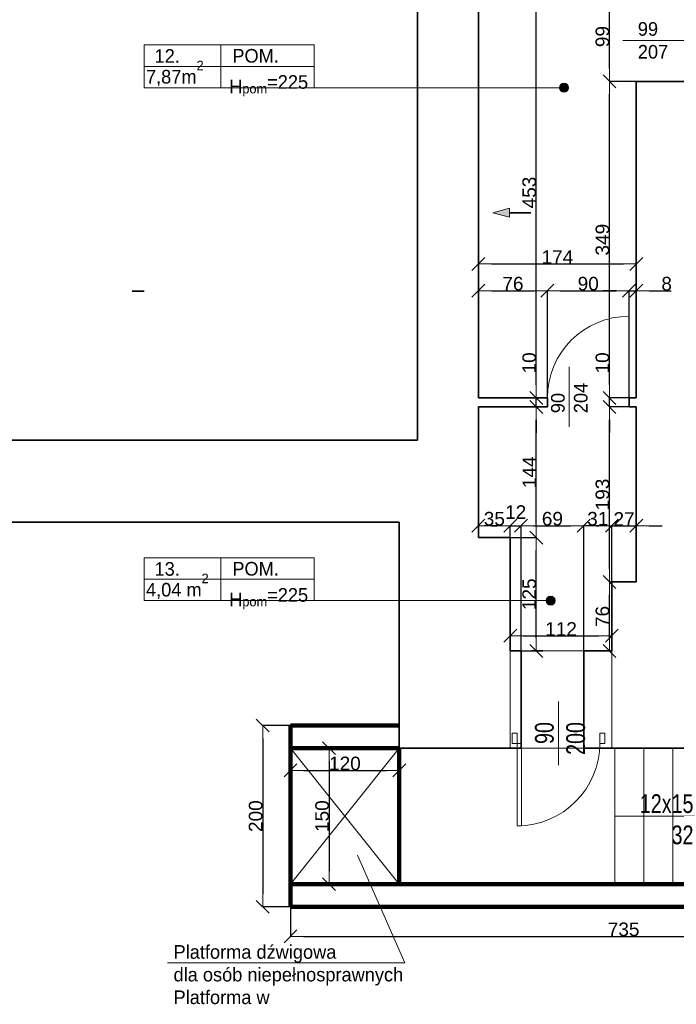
# Model space of a CAD drawing. Header units: metres. Extents: x 7506757 to 756746378, y 5735207 to 582114514.
# Tile 99 of 256: x 7701391 to 7708628, y 5788852 to 5799710. Entities that reach past the tile are written whole.
import ezdxf

# ---------------------------------------------------------------- set-up
doc = ezdxf.new("R2010")
doc.units = ezdxf.units.M
doc.header["$MEASUREMENT"] = 0
doc.header["$PDMODE"] = 2
doc.layers.get('0').update_dxf_attribs({"color": 250, "linetype": 'CONTINUOUS', "lineweight": 100, "plot": 0})
doc.layers.get('Defpoints').update_dxf_attribs({"linetype": 'CONTINUOUS'})
for name, color, linetype, lineweight in [('2D - Ogolne46', 7, 'CONTINUOUS', 18), ('7 - linia widok1', 7, 'CONTINUOUS', 13), ('M_OCIANA1', 7, 'CONTINUOUS', 13), ('M_OCIANA141', 7, 'CONTINUOUS', 0), ('M_OCIANA6', 5, 'CONTINUOUS', 35), ('M_OPISY1', 7, 'CONTINUOUS', 13), ('M_OPISY141', 7, 'CONTINUOUS', 0), ('m_umeblowanie1', 7, 'CONTINUOUS', 13), ('NAPISY', 7, 'CONTINUOUS', 20), ('opis1', 7, 'CONTINUOUS', 13), ('OTWORY', 90, 'CONTINUOUS', 15), ('WYMIARY', 8, 'CONTINUOUS', 13)]:
    doc.layers.add(name, color=color, linetype=linetype, lineweight=lineweight)
for name, color, linetype in [('M_OCIANA', 7, 'CONTINUOUS'), ('M_OPISY', 7, 'CONTINUOUS'), ('PWYMIAR', 7, 'CONTINUOUS')]:
    doc.layers.add(name, color=color, linetype=linetype)
doc.styles.add('arial', font='arial.ttf', dxfattribs={"width": 0.75, "height": 25})
doc.styles.add('GENERATED_STYLE_1', font='arial.ttf')
doc.styles.add('GENERATED_STYLE_2', font='txt')
doc.dimstyles.new('GENERATED_STYLE__1', dxfattribs={"dimtxt": 150, "dimasz": 142.5, "dimexe": 0.18, "dimexo": 0, "dimgap": 0.09, "dimtad": 1, "dimdec": 0, "dimlfac": 0.1, "dimzin": 0, "dimdsep": 46, "dimtxsty": 'GENERATED_STYLE_1', "dimblk": 'ARROWHEAD_6', "dimblk1": 'ARROWHEAD_6', "dimblk2": 'ARROWHEAD_6', "dimcen": 0.09, "dimclrd": 251, "dimclre": 251, "dimclrt": 7, "dimazin": 0, "dimtfac": 1, "dimtdec": 4, "dimtmove": 0, "dimatfit": 3, "dimfxl": 0, "dimtolj": 1, "dimtzin": 0, "dimarcsym": 0})
doc.dimstyles.new('GENERATED_STYLE__2', dxfattribs={"dimtxt": 150, "dimasz": 142.5, "dimexe": 0.18, "dimexo": 0, "dimgap": 0.09, "dimtad": 1, "dimtih": 1, "dimtoh": 1, "dimdec": 0, "dimlfac": 0.1, "dimzin": 0, "dimdsep": 46, "dimtxsty": 'GENERATED_STYLE_1', "dimblk": 'ARROWHEAD_6', "dimblk1": 'ARROWHEAD_6', "dimblk2": 'ARROWHEAD_6', "dimcen": 0.09, "dimclrd": 251, "dimclre": 251, "dimclrt": 7, "dimazin": 0, "dimtfac": 1, "dimtdec": 4, "dimtmove": 0, "dimatfit": 3, "dimfxl": 0, "dimtolj": 1, "dimtzin": 0, "dimarcsym": 0})
doc.dimstyles.new('GENERATED_STYLE__3', dxfattribs={"dimtxt": 150, "dimasz": 142.5, "dimexe": 0.18, "dimexo": 0, "dimgap": 0.09, "dimtad": 1, "dimdec": 0, "dimlfac": 0.1, "dimzin": 0, "dimdsep": 46, "dimtxsty": 'GENERATED_STYLE_1', "dimblk": 'ARROWHEAD_6', "dimblk1": 'ARROWHEAD_6', "dimblk2": 'ARROWHEAD_6', "dimcen": 0.09, "dimclrd": 251, "dimclre": 251, "dimclrt": 7, "dimazin": 0, "dimtfac": 1, "dimtdec": 4, "dimtmove": 2, "dimatfit": 3, "dimfxl": 0, "dimtolj": 1, "dimtzin": 0, "dimarcsym": 0})
doc.dimstyles.new('GENERATED_STYLE__4', dxfattribs={"dimtxt": 150, "dimasz": 142.5, "dimexe": 0.18, "dimexo": 0, "dimgap": 0.09, "dimtad": 1, "dimtih": 1, "dimtoh": 1, "dimdec": 0, "dimlfac": 0.1, "dimzin": 0, "dimdsep": 46, "dimtxsty": 'GENERATED_STYLE_1', "dimblk": 'ARROWHEAD_6', "dimblk1": 'ARROWHEAD_6', "dimblk2": 'ARROWHEAD_6', "dimcen": 0.09, "dimclrd": 251, "dimclre": 251, "dimclrt": 7, "dimazin": 0, "dimtfac": 1, "dimtdec": 4, "dimtmove": 2, "dimatfit": 3, "dimfxl": 0, "dimtolj": 1, "dimtzin": 0, "dimarcsym": 0})

# ---------------------------------------------------------------- blocks, each defined once
blk = doc.blocks.new('Linia_15', base_point=(607403, 242324))
at = {"layer": 'M_OPISY1', "linetype": 'Continuous'}
blk.add_hatch(color=256, dxfattribs=at).paths.add_polyline_path([(610112, 242324), (610108, 242343), (610098, 242360), (610081, 242370), (610062, 242374), (610043, 242370), (610027, 242360), (610016, 242343), (610012, 242324), (610016, 242305), (610027, 242289), (610043, 242278), (610062, 242274), (610081, 242278), (610098, 242289), (610108, 242305)], flags=0)
blk.add_circle((610062, 242324), 50, dxfattribs=at)
at = {"layer": 'M_OPISY141', "linetype": 'Continuous'}
blk.add_line((607403, 242324), (610012, 242324), dxfattribs=at)
blk = doc.blocks.new('Linia_16', base_point=(607455, 247981))
at = {"layer": 'M_OPISY1', "linetype": 'Continuous'}
blk.add_hatch(color=256, dxfattribs=at).paths.add_polyline_path([(610259, 247981), (610255, 248000), (610244, 248016), (610228, 248027), (610209, 248031), (610190, 248027), (610173, 248016), (610163, 248000), (610159, 247981), (610163, 247962), (610173, 247946), (610190, 247935), (610209, 247931), (610228, 247935), (610244, 247946), (610255, 247962)], flags=0)
blk.add_circle((610209, 247981), 50, dxfattribs=at)
at = {"layer": 'M_OPISY141', "linetype": 'Continuous'}
blk.add_line((607455, 247981), (610159, 247981), dxfattribs=at)
blk = doc.blocks.new('Linia_26', base_point=(609843, 246603))
at = {"layer": 'M_OCIANA1', "linetype": 'Continuous'}
blk.add_hatch(color=256, dxfattribs=at).paths.add_polyline_path([(609424, 246603), (609611, 246653), (609611, 246553)], flags=0)
for p, q in [((609424, 246603), (609611, 246653)), ((609424, 246603), (609611, 246553)), ((609611, 246653), (609611, 246553))]:
    blk.add_line(p, q, dxfattribs=at)
at = {"layer": 'M_OCIANA6', "linetype": 'Continuous'}
blk.add_line((609843, 246603), (609611, 246603), dxfattribs=at)
blk = doc.blocks.new('ARROWHEAD_6')
at = {"color": 0, "linetype": 'Continuous', "lineweight": 0}
for p, q in [((0, 0), (-1, 0)), ((-0.5, -0.5), (0.5, 0.5))]:
    blk.add_line(p, q, dxfattribs=at)
blk = doc.blocks.new('*D5667')
at = {"layer": 'Defpoints', "color": 0, "linetype": 'Continuous', "transparency": 16777216}
for p in [(7706447, 5793999), (7707084, 5793999), (7706797, 5792749)]:
    blk.add_point(p, dxfattribs=at)
at = {"layer": 'PWYMIAR', "color": 251, "linetype": 'Continuous', "lineweight": -2, "transparency": 16777216}
for p, q in [((7706447, 5793999), (7707084, 5793999)), ((7707084, 5792892), (7707084, 5793857)), ((7706797, 5792749), (7707084, 5792749))]:
    blk.add_line(p, q, dxfattribs=at)
at = {"layer": 'PWYMIAR', "color": 251, "linetype": 'Continuous', "lineweight": -2, "transparency": 16777216, "xscale": 142.5, "yscale": 142.5, "zscale": 142.5}
for p, rotation in [((7707084, 5793999), 90), ((7707084, 5792749), 270)]:
    blk.add_blockref('ARROWHEAD_6', p, dxfattribs=dict(at, rotation=rotation))
at = {"layer": 'PWYMIAR', "color": 7, "linetype": 'Continuous', "lineweight": 13, "transparency": 16777216, "insert": (7707007, 5793374), "char_height": 150, "attachment_point": 5, "rotation": 90, "style": 'GENERATED_STYLE_1'}
blk.add_mtext('\\A1;125', dxfattribs=at)
blk = doc.blocks.new('*D5668')
at = {"layer": 'Defpoints', "color": 0, "linetype": 'Continuous', "transparency": 16777216}
for p in [(7707084, 5795439), (7707207, 5795439), (7706447, 5793999)]:
    blk.add_point(p, dxfattribs=at)
at = {"layer": 'PWYMIAR', "color": 251, "linetype": 'Continuous', "lineweight": -2, "transparency": 16777216}
for p, q in [((7707207, 5795439), (7707084, 5795439)), ((7707084, 5794142), (7707084, 5795297)), ((7706447, 5793999), (7707084, 5793999))]:
    blk.add_line(p, q, dxfattribs=at)
at = {"layer": 'PWYMIAR', "color": 251, "linetype": 'Continuous', "lineweight": -2, "transparency": 16777216, "xscale": 142.5, "yscale": 142.5, "zscale": 142.5}
for p, rotation in [((7707084, 5795439), 90), ((7707084, 5793999), 270)]:
    blk.add_blockref('ARROWHEAD_6', p, dxfattribs=dict(at, rotation=rotation))
at = {"layer": 'PWYMIAR', "color": 7, "linetype": 'Continuous', "lineweight": 13, "transparency": 16777216, "insert": (7707008, 5794719), "char_height": 150, "attachment_point": 5, "rotation": 90, "style": 'GENERATED_STYLE_1'}
blk.add_mtext('\\A1;144', dxfattribs=at)
blk = doc.blocks.new('*D5669')
at = {"layer": 'Defpoints', "color": 0, "linetype": 'Continuous', "transparency": 16777216}
for p in [(7706447, 5795539), (7707084, 5795539), (7707207, 5795439)]:
    blk.add_point(p, dxfattribs=at)
at = {"layer": 'PWYMIAR', "color": 251, "linetype": 'Continuous', "lineweight": -2, "transparency": 16777216}
for p, q in [((7707084, 5795682), (7707084, 5796025)), ((7706447, 5795539), (7707084, 5795539)), ((7707084, 5795439), (7707084, 5795539)), ((7707207, 5795439), (7707084, 5795439)), ((7707084, 5795297), (7707084, 5795154))]:
    blk.add_line(p, q, dxfattribs=at)
at = {"layer": 'PWYMIAR', "color": 251, "linetype": 'Continuous', "lineweight": -2, "transparency": 16777216, "xscale": 142.5, "yscale": 142.5, "zscale": 142.5}
for p, rotation in [((7707084, 5795539), 270), ((7707084, 5795439), 90)]:
    blk.add_blockref('ARROWHEAD_6', p, dxfattribs=dict(at, rotation=rotation))
at = {"layer": 'PWYMIAR', "color": 7, "linetype": 'Continuous', "lineweight": 13, "transparency": 16777216, "insert": (7707007, 5795925), "char_height": 150, "attachment_point": 5, "rotation": 90, "style": 'GENERATED_STYLE_1'}
blk.add_mtext('\\A1;10', dxfattribs=at)
blk = doc.blocks.new('*D5670')
at = {"layer": 'Defpoints', "color": 0, "linetype": 'Continuous', "transparency": 16777216}
for p in [(7706447, 5800069), (7707084, 5800069), (7706447, 5795539)]:
    blk.add_point(p, dxfattribs=at)
at = {"layer": 'PWYMIAR', "color": 251, "linetype": 'Continuous', "lineweight": -2, "transparency": 16777216}
for p, q in [((7706447, 5800069), (7707084, 5800069)), ((7707084, 5795682), (7707084, 5799927)), ((7706447, 5795539), (7707084, 5795539))]:
    blk.add_line(p, q, dxfattribs=at)
at = {"layer": 'PWYMIAR', "color": 251, "linetype": 'Continuous', "lineweight": -2, "transparency": 16777216, "xscale": 142.5, "yscale": 142.5, "zscale": 142.5}
for p, rotation in [((7707084, 5800069), 90), ((7707084, 5795539), 270)]:
    blk.add_blockref('ARROWHEAD_6', p, dxfattribs=dict(at, rotation=rotation))
at = {"layer": 'PWYMIAR', "color": 7, "linetype": 'Continuous', "lineweight": 13, "transparency": 16777216, "insert": (7707007, 5797804), "char_height": 150, "attachment_point": 5, "rotation": 90, "style": 'GENERATED_STYLE_1'}
blk.add_mtext('\\A1;453', dxfattribs=at)
blk = doc.blocks.new('*D5671')
at = {"layer": 'Defpoints', "color": 0, "linetype": 'Continuous', "transparency": 16777216}
for p in [(7707207, 5796721), (7706447, 5795539), (7707207, 5795539)]:
    blk.add_point(p, dxfattribs=at)
at = {"layer": 'PWYMIAR', "color": 251, "linetype": 'Continuous', "lineweight": -2, "transparency": 16777216}
for p, q in [((7706447, 5795539), (7706447, 5796721)), ((7706589, 5796721), (7707064, 5796721)), ((7707207, 5795539), (7707207, 5796721))]:
    blk.add_line(p, q, dxfattribs=at)
at = {"layer": 'PWYMIAR', "color": 251, "linetype": 'Continuous', "lineweight": -2, "transparency": 16777216, "xscale": 142.5, "yscale": 142.5, "zscale": 142.5, "rotation": 180}
blk.add_blockref('ARROWHEAD_6', (7706447, 5796721), dxfattribs=at)
at = {"layer": 'PWYMIAR', "color": 251, "linetype": 'Continuous', "lineweight": -2, "transparency": 16777216, "xscale": 142.5, "yscale": 142.5, "zscale": 142.5}
blk.add_blockref('ARROWHEAD_6', (7707207, 5796721), dxfattribs=at)
at = {"layer": 'PWYMIAR', "color": 7, "linetype": 'Continuous', "lineweight": 13, "transparency": 16777216, "insert": (7706827, 5796798), "char_height": 150, "attachment_point": 5, "style": 'GENERATED_STYLE_1'}
blk.add_mtext('\\A1;76', dxfattribs=at)
blk = doc.blocks.new('*D5672')
at = {"layer": 'Defpoints', "color": 0, "linetype": 'Continuous', "transparency": 16777216}
for p in [(7708107, 5796721), (7707207, 5795539), (7708107, 5795539)]:
    blk.add_point(p, dxfattribs=at)
at = {"layer": 'PWYMIAR', "color": 251, "linetype": 'Continuous', "lineweight": -2, "transparency": 16777216}
for p, q in [((7707207, 5795539), (7707207, 5796721)), ((7707349, 5796721), (7707964, 5796721)), ((7708107, 5795539), (7708107, 5796721))]:
    blk.add_line(p, q, dxfattribs=at)
at = {"layer": 'PWYMIAR', "color": 251, "linetype": 'Continuous', "lineweight": -2, "transparency": 16777216, "xscale": 142.5, "yscale": 142.5, "zscale": 142.5, "rotation": 180}
blk.add_blockref('ARROWHEAD_6', (7707207, 5796721), dxfattribs=at)
at = {"layer": 'PWYMIAR', "color": 251, "linetype": 'Continuous', "lineweight": -2, "transparency": 16777216, "xscale": 142.5, "yscale": 142.5, "zscale": 142.5}
blk.add_blockref('ARROWHEAD_6', (7708107, 5796721), dxfattribs=at)
at = {"layer": 'PWYMIAR', "color": 7, "linetype": 'Continuous', "lineweight": 13, "transparency": 16777216, "insert": (7707657, 5796798), "char_height": 150, "attachment_point": 5, "style": 'GENERATED_STYLE_1'}
blk.add_mtext('\\A1;90', dxfattribs=at)
blk = doc.blocks.new('*D5673')
at = {"layer": 'Defpoints', "color": 0, "linetype": 'Continuous', "transparency": 16777216}
for p in [(7708187, 5796721), (7708107, 5795539), (7708187, 5795539)]:
    blk.add_point(p, dxfattribs=at)
at = {"layer": 'PWYMIAR', "color": 251, "linetype": 'Continuous', "lineweight": -2, "transparency": 16777216}
for p, q in [((7707964, 5796721), (7707822, 5796721)), ((7708107, 5795539), (7708107, 5796721)), ((7708107, 5796721), (7708187, 5796721)), ((7708187, 5795539), (7708187, 5796721)), ((7708329, 5796721), (7708571, 5796721))]:
    blk.add_line(p, q, dxfattribs=at)
at = {"layer": 'PWYMIAR', "color": 251, "linetype": 'Continuous', "lineweight": -2, "transparency": 16777216, "xscale": 142.5, "yscale": 142.5, "zscale": 142.5}
blk.add_blockref('ARROWHEAD_6', (7708107, 5796721), dxfattribs=at)
at = {"layer": 'PWYMIAR', "color": 251, "linetype": 'Continuous', "lineweight": -2, "transparency": 16777216, "xscale": 142.5, "yscale": 142.5, "zscale": 142.5, "rotation": 180}
blk.add_blockref('ARROWHEAD_6', (7708187, 5796721), dxfattribs=at)
at = {"layer": 'PWYMIAR', "color": 7, "linetype": 'Continuous', "lineweight": 13, "transparency": 16777216, "insert": (7708521, 5796798), "char_height": 150, "attachment_point": 5, "style": 'GENERATED_STYLE_1'}
blk.add_mtext('\\A1;8', dxfattribs=at)
blk = doc.blocks.new('*D5712')
at = {"layer": 'Defpoints', "color": 0, "linetype": 'Continuous', "transparency": 16777216}
for p in [(7708187, 5797017), (7706447, 5795539), (7708187, 5795539)]:
    blk.add_point(p, dxfattribs=at)
at = {"layer": 'PWYMIAR', "color": 251, "linetype": 'Continuous', "lineweight": -2, "transparency": 16777216}
for p, q in [((7706447, 5795539), (7706447, 5797017)), ((7706589, 5797017), (7708044, 5797017)), ((7708187, 5795539), (7708187, 5797017))]:
    blk.add_line(p, q, dxfattribs=at)
at = {"layer": 'PWYMIAR', "color": 251, "linetype": 'Continuous', "lineweight": -2, "transparency": 16777216, "xscale": 142.5, "yscale": 142.5, "zscale": 142.5, "rotation": 180}
blk.add_blockref('ARROWHEAD_6', (7706447, 5797017), dxfattribs=at)
at = {"layer": 'PWYMIAR', "color": 251, "linetype": 'Continuous', "lineweight": -2, "transparency": 16777216, "xscale": 142.5, "yscale": 142.5, "zscale": 142.5}
blk.add_blockref('ARROWHEAD_6', (7708187, 5797017), dxfattribs=at)
at = {"layer": 'PWYMIAR', "color": 7, "linetype": 'Continuous', "lineweight": 13, "transparency": 16777216, "insert": (7707317, 5797093), "char_height": 150, "attachment_point": 5, "style": 'GENERATED_STYLE_1'}
blk.add_mtext('\\A1;174', dxfattribs=at)
blk = doc.blocks.new('*D5713')
at = {"layer": 'Defpoints', "color": 0, "linetype": 'Continuous', "transparency": 16777216}
for p in [(7707891, 5793509), (7708187, 5793509), (7707917, 5792749)]:
    blk.add_point(p, dxfattribs=at)
at = {"layer": 'PWYMIAR', "color": 251, "linetype": 'Continuous', "lineweight": -2, "transparency": 16777216}
for p, q in [((7708187, 5793509), (7707891, 5793509)), ((7707891, 5792892), (7707891, 5793367)), ((7707917, 5792749), (7707891, 5792749))]:
    blk.add_line(p, q, dxfattribs=at)
at = {"layer": 'PWYMIAR', "color": 251, "linetype": 'Continuous', "lineweight": -2, "transparency": 16777216, "xscale": 142.5, "yscale": 142.5, "zscale": 142.5}
for p, rotation in [((7707891, 5793509), 90), ((7707891, 5792749), 270)]:
    blk.add_blockref('ARROWHEAD_6', p, dxfattribs=dict(at, rotation=rotation))
at = {"layer": 'PWYMIAR', "color": 7, "linetype": 'Continuous', "lineweight": 13, "transparency": 16777216, "insert": (7707814, 5793129), "char_height": 150, "attachment_point": 5, "rotation": 90, "style": 'GENERATED_STYLE_1'}
blk.add_mtext('\\A1;76', dxfattribs=at)
blk = doc.blocks.new('*D5714')
at = {"layer": 'Defpoints', "color": 0, "linetype": 'Continuous', "transparency": 16777216}
for p in [(7707891, 5795439), (7708107, 5795439), (7708187, 5793509)]:
    blk.add_point(p, dxfattribs=at)
at = {"layer": 'PWYMIAR', "color": 251, "linetype": 'Continuous', "lineweight": -2, "transparency": 16777216}
for p, q in [((7708107, 5795439), (7707891, 5795439)), ((7707891, 5793652), (7707891, 5795297)), ((7708187, 5793509), (7707891, 5793509))]:
    blk.add_line(p, q, dxfattribs=at)
at = {"layer": 'PWYMIAR', "color": 251, "linetype": 'Continuous', "lineweight": -2, "transparency": 16777216, "xscale": 142.5, "yscale": 142.5, "zscale": 142.5}
for p, rotation in [((7707891, 5795439), 90), ((7707891, 5793509), 270)]:
    blk.add_blockref('ARROWHEAD_6', p, dxfattribs=dict(at, rotation=rotation))
at = {"layer": 'PWYMIAR', "color": 7, "linetype": 'Continuous', "lineweight": 13, "transparency": 16777216, "insert": (7707814, 5794474), "char_height": 150, "attachment_point": 5, "rotation": 90, "style": 'GENERATED_STYLE_1'}
blk.add_mtext('\\A1;193', dxfattribs=at)
blk = doc.blocks.new('*D5715')
at = {"layer": 'Defpoints', "color": 0, "linetype": 'Continuous', "transparency": 16777216}
for p in [(7707891, 5795539), (7708187, 5795539), (7708107, 5795439)]:
    blk.add_point(p, dxfattribs=at)
at = {"layer": 'PWYMIAR', "color": 251, "linetype": 'Continuous', "lineweight": -2, "transparency": 16777216}
for p, q in [((7707891, 5795682), (7707891, 5796025)), ((7708187, 5795539), (7707891, 5795539)), ((7707891, 5795439), (7707891, 5795539)), ((7708107, 5795439), (7707891, 5795439)), ((7707891, 5795297), (7707891, 5795154))]:
    blk.add_line(p, q, dxfattribs=at)
at = {"layer": 'PWYMIAR', "color": 251, "linetype": 'Continuous', "lineweight": -2, "transparency": 16777216, "xscale": 142.5, "yscale": 142.5, "zscale": 142.5}
for p, rotation in [((7707891, 5795539), 270), ((7707891, 5795439), 90)]:
    blk.add_blockref('ARROWHEAD_6', p, dxfattribs=dict(at, rotation=rotation))
at = {"layer": 'PWYMIAR', "color": 7, "linetype": 'Continuous', "lineweight": 13, "transparency": 16777216, "insert": (7707814, 5795925), "char_height": 150, "attachment_point": 5, "rotation": 90, "style": 'GENERATED_STYLE_1'}
blk.add_mtext('\\A1;10', dxfattribs=at)
blk = doc.blocks.new('*D5716')
at = {"layer": 'Defpoints', "color": 0, "linetype": 'Continuous', "transparency": 16777216}
for p in [(7707891, 5799029), (7708187, 5799029), (7708187, 5795539)]:
    blk.add_point(p, dxfattribs=at)
at = {"layer": 'PWYMIAR', "color": 251, "linetype": 'Continuous', "lineweight": -2, "transparency": 16777216}
for p, q in [((7708187, 5799029), (7707891, 5799029)), ((7707891, 5795682), (7707891, 5798887)), ((7708187, 5795539), (7707891, 5795539))]:
    blk.add_line(p, q, dxfattribs=at)
at = {"layer": 'PWYMIAR', "color": 251, "linetype": 'Continuous', "lineweight": -2, "transparency": 16777216, "xscale": 142.5, "yscale": 142.5, "zscale": 142.5}
for p, rotation in [((7707891, 5799029), 90), ((7707891, 5795539), 270)]:
    blk.add_blockref('ARROWHEAD_6', p, dxfattribs=dict(at, rotation=rotation))
at = {"layer": 'PWYMIAR', "color": 7, "linetype": 'Continuous', "lineweight": 13, "transparency": 16777216, "insert": (7707814, 5797284), "char_height": 150, "attachment_point": 5, "rotation": 90, "style": 'GENERATED_STYLE_1'}
blk.add_mtext('\\A1;349', dxfattribs=at)
blk = doc.blocks.new('*D5717')
at = {"layer": 'Defpoints', "color": 0, "linetype": 'Continuous', "transparency": 16777216}
for p in [(7707891, 5800019), (7708185, 5800019), (7708187, 5799029)]:
    blk.add_point(p, dxfattribs=at)
at = {"layer": 'PWYMIAR', "color": 251, "linetype": 'Continuous', "lineweight": -2, "transparency": 16777216}
for p, q in [((7708185, 5800019), (7707891, 5800019)), ((7707891, 5799172), (7707891, 5799877)), ((7708187, 5799029), (7707891, 5799029))]:
    blk.add_line(p, q, dxfattribs=at)
at = {"layer": 'PWYMIAR', "color": 251, "linetype": 'Continuous', "lineweight": -2, "transparency": 16777216, "xscale": 142.5, "yscale": 142.5, "zscale": 142.5}
for p, rotation in [((7707891, 5800019), 90), ((7707891, 5799029), 270)]:
    blk.add_blockref('ARROWHEAD_6', p, dxfattribs=dict(at, rotation=rotation))
at = {"layer": 'PWYMIAR', "color": 7, "linetype": 'Continuous', "lineweight": 13, "transparency": 16777216, "insert": (7707814, 5799524), "char_height": 150, "attachment_point": 5, "rotation": 90, "style": 'GENERATED_STYLE_1'}
blk.add_mtext('\\A1;99', dxfattribs=at)
blk = doc.blocks.new('*D5719')
at = {"layer": 'Defpoints', "color": 0, "linetype": 'Continuous', "transparency": 16777216}
for p in [(7706797, 5794129), (7706447, 5793999), (7706797, 5793999)]:
    blk.add_point(p, dxfattribs=at)
at = {"layer": 'PWYMIAR', "color": 251, "linetype": 'Continuous', "lineweight": -2, "transparency": 16777216}
for p, q in [((7706447, 5793999), (7706447, 5794129)), ((7706589, 5794129), (7706654, 5794129)), ((7706797, 5793999), (7706797, 5794129))]:
    blk.add_line(p, q, dxfattribs=at)
at = {"layer": 'PWYMIAR', "color": 251, "linetype": 'Continuous', "lineweight": -2, "transparency": 16777216, "xscale": 142.5, "yscale": 142.5, "zscale": 142.5, "rotation": 180}
blk.add_blockref('ARROWHEAD_6', (7706447, 5794129), dxfattribs=at)
at = {"layer": 'PWYMIAR', "color": 251, "linetype": 'Continuous', "lineweight": -2, "transparency": 16777216, "xscale": 142.5, "yscale": 142.5, "zscale": 142.5}
blk.add_blockref('ARROWHEAD_6', (7706797, 5794129), dxfattribs=at)
at = {"layer": 'PWYMIAR', "color": 7, "linetype": 'Continuous', "lineweight": 13, "transparency": 16777216, "insert": (7706622, 5794206), "char_height": 150, "attachment_point": 5, "style": 'GENERATED_STYLE_1'}
blk.add_mtext('\\A1;35', dxfattribs=at)
blk = doc.blocks.new('*D5720')
at = {"layer": 'Defpoints', "color": 0, "linetype": 'Continuous', "transparency": 16777216}
for p in [(7706917, 5794129), (7706797, 5793999), (7706917, 5792749)]:
    blk.add_point(p, dxfattribs=at)
at = {"layer": 'PWYMIAR', "color": 251, "linetype": 'Continuous', "lineweight": -2, "transparency": 16777216}
for p, q in [((7706654, 5794129), (7706512, 5794129)), ((7706797, 5793999), (7706797, 5794129)), ((7706797, 5794129), (7706917, 5794129)), ((7706917, 5792749), (7706917, 5794129)), ((7707059, 5794129), (7707202, 5794129))]:
    blk.add_line(p, q, dxfattribs=at)
at = {"layer": 'PWYMIAR', "color": 251, "linetype": 'Continuous', "lineweight": -2, "transparency": 16777216, "xscale": 142.5, "yscale": 142.5, "zscale": 142.5}
blk.add_blockref('ARROWHEAD_6', (7706797, 5794129), dxfattribs=at)
at = {"layer": 'PWYMIAR', "color": 251, "linetype": 'Continuous', "lineweight": -2, "transparency": 16777216, "xscale": 142.5, "yscale": 142.5, "zscale": 142.5, "rotation": 180}
blk.add_blockref('ARROWHEAD_6', (7706917, 5794129), dxfattribs=at)
at = {"layer": 'PWYMIAR', "color": 7, "linetype": 'Continuous', "lineweight": 13, "transparency": 16777216, "insert": (7706857, 5794280), "char_height": 150, "attachment_point": 5, "style": 'GENERATED_STYLE_1'}
blk.add_mtext('\\A1;12', dxfattribs=at)
blk = doc.blocks.new('*D5721')
at = {"layer": 'Defpoints', "color": 0, "linetype": 'Continuous', "transparency": 16777216}
for p in [(7707607, 5794129), (7706917, 5792749), (7707607, 5792749)]:
    blk.add_point(p, dxfattribs=at)
at = {"layer": 'PWYMIAR', "color": 251, "linetype": 'Continuous', "lineweight": -2, "transparency": 16777216}
for p, q in [((7706917, 5792749), (7706917, 5794129)), ((7707059, 5794129), (7707464, 5794129)), ((7707607, 5792749), (7707607, 5794129))]:
    blk.add_line(p, q, dxfattribs=at)
at = {"layer": 'PWYMIAR', "color": 251, "linetype": 'Continuous', "lineweight": -2, "transparency": 16777216, "xscale": 142.5, "yscale": 142.5, "zscale": 142.5, "rotation": 180}
blk.add_blockref('ARROWHEAD_6', (7706917, 5794129), dxfattribs=at)
at = {"layer": 'PWYMIAR', "color": 251, "linetype": 'Continuous', "lineweight": -2, "transparency": 16777216, "xscale": 142.5, "yscale": 142.5, "zscale": 142.5}
blk.add_blockref('ARROWHEAD_6', (7707607, 5794129), dxfattribs=at)
at = {"layer": 'PWYMIAR', "color": 7, "linetype": 'Continuous', "lineweight": 13, "transparency": 16777216, "insert": (7707262, 5794206), "char_height": 150, "attachment_point": 5, "style": 'GENERATED_STYLE_1'}
blk.add_mtext('\\A1;69', dxfattribs=at)
blk = doc.blocks.new('*D5722')
at = {"layer": 'Defpoints', "color": 0, "linetype": 'Continuous', "transparency": 16777216}
for p in [(7707917, 5794129), (7707917, 5793509), (7707607, 5792749)]:
    blk.add_point(p, dxfattribs=at)
at = {"layer": 'PWYMIAR', "color": 251, "linetype": 'Continuous', "lineweight": -2, "transparency": 16777216}
for p, q in [((7707607, 5792749), (7707607, 5794129)), ((7707749, 5794129), (7707774, 5794129)), ((7707917, 5793509), (7707917, 5794129))]:
    blk.add_line(p, q, dxfattribs=at)
at = {"layer": 'PWYMIAR', "color": 251, "linetype": 'Continuous', "lineweight": -2, "transparency": 16777216, "xscale": 142.5, "yscale": 142.5, "zscale": 142.5, "rotation": 180}
blk.add_blockref('ARROWHEAD_6', (7707607, 5794129), dxfattribs=at)
at = {"layer": 'PWYMIAR', "color": 251, "linetype": 'Continuous', "lineweight": -2, "transparency": 16777216, "xscale": 142.5, "yscale": 142.5, "zscale": 142.5}
blk.add_blockref('ARROWHEAD_6', (7707917, 5794129), dxfattribs=at)
at = {"layer": 'PWYMIAR', "color": 7, "linetype": 'Continuous', "lineweight": 13, "transparency": 16777216, "insert": (7707762, 5794206), "char_height": 150, "attachment_point": 5, "style": 'GENERATED_STYLE_1'}
blk.add_mtext('\\A1;31', dxfattribs=at)
blk = doc.blocks.new('*D5723')
at = {"layer": 'Defpoints', "color": 0, "linetype": 'Continuous', "transparency": 16777216}
for p in [(7708187, 5794129), (7707917, 5793509), (7708187, 5793509)]:
    blk.add_point(p, dxfattribs=at)
at = {"layer": 'PWYMIAR', "color": 251, "linetype": 'Continuous', "lineweight": -2, "transparency": 16777216}
for p, q in [((7707774, 5794129), (7707632, 5794129)), ((7707917, 5793509), (7707917, 5794129)), ((7707917, 5794129), (7708187, 5794129)), ((7708187, 5793509), (7708187, 5794129)), ((7708329, 5794129), (7708472, 5794129))]:
    blk.add_line(p, q, dxfattribs=at)
at = {"layer": 'PWYMIAR', "color": 251, "linetype": 'Continuous', "lineweight": -2, "transparency": 16777216, "xscale": 142.5, "yscale": 142.5, "zscale": 142.5}
blk.add_blockref('ARROWHEAD_6', (7707917, 5794129), dxfattribs=at)
at = {"layer": 'PWYMIAR', "color": 251, "linetype": 'Continuous', "lineweight": -2, "transparency": 16777216, "xscale": 142.5, "yscale": 142.5, "zscale": 142.5, "rotation": 180}
blk.add_blockref('ARROWHEAD_6', (7708187, 5794129), dxfattribs=at)
at = {"layer": 'PWYMIAR', "color": 7, "linetype": 'Continuous', "lineweight": 13, "transparency": 16777216, "insert": (7708052, 5794204), "char_height": 150, "attachment_point": 5, "style": 'GENERATED_STYLE_1'}
blk.add_mtext('\\A1;27', dxfattribs=at)
blk = doc.blocks.new('*D5521')
at = {"layer": 'Defpoints', "color": 0, "linetype": 'Continuous', "transparency": 16777216}
for p in [(7707917, 5792916), (7706797, 5792749), (7707917, 5792749)]:
    blk.add_point(p, dxfattribs=at)
at = {"layer": 'PWYMIAR', "color": 251, "linetype": 'Continuous', "lineweight": -2, "transparency": 16777216}
for p, q in [((7706797, 5792749), (7706797, 5792916)), ((7706939, 5792916), (7707774, 5792916)), ((7707917, 5792749), (7707917, 5792916))]:
    blk.add_line(p, q, dxfattribs=at)
at = {"layer": 'PWYMIAR', "color": 251, "linetype": 'Continuous', "lineweight": -2, "transparency": 16777216, "xscale": 142.5, "yscale": 142.5, "zscale": 142.5, "rotation": 180}
blk.add_blockref('ARROWHEAD_6', (7706797, 5792916), dxfattribs=at)
at = {"layer": 'PWYMIAR', "color": 251, "linetype": 'Continuous', "lineweight": -2, "transparency": 16777216, "xscale": 142.5, "yscale": 142.5, "zscale": 142.5}
blk.add_blockref('ARROWHEAD_6', (7707917, 5792916), dxfattribs=at)
at = {"layer": 'PWYMIAR', "color": 7, "linetype": 'Continuous', "lineweight": 13, "transparency": 16777216, "insert": (7707357, 5792991), "char_height": 150, "attachment_point": 5, "style": 'GENERATED_STYLE_1'}
blk.add_mtext('\\A1;112', dxfattribs=at)
blk = doc.blocks.new('DRZWI80')
at = {"layer": 'OTWORY'}
blk.add_line((-46, -31.55), (-46, 31.55), dxfattribs=at)
for points in [[(-87, 10), (-87, 92), (-83, 92), (-83, 10)], [(-92, 0), (-92, 10), (-87, 10), (-87, 0)], [(-5, 0), (-5, 10), (0, 10), (0, 0)]]:
    blk.add_lwpolyline(points, close=True, dxfattribs=at)
blk.add_arc((-87, 10), 82, 0, 90, dxfattribs=at)
blk = doc.blocks.new('*D6863')
at = {"layer": 'Defpoints', "color": 0, "linetype": 'Continuous', "transparency": 16777216}
for p in [(7704375, 5791468), (7705575, 5791468), (7705575, 5791431)]:
    blk.add_point(p, dxfattribs=at)
at = {"layer": 'PWYMIAR', "color": 251, "linetype": 'Continuous', "lineweight": -2, "transparency": 16777216}
for p, q in [((7704375, 5791468), (7704375, 5791430)), ((7704517, 5791431), (7705432, 5791431)), ((7705575, 5791468), (7705575, 5791430))]:
    blk.add_line(p, q, dxfattribs=at)
at = {"layer": 'PWYMIAR', "color": 251, "linetype": 'Continuous', "lineweight": -2, "transparency": 16777216, "xscale": 142.5, "yscale": 142.5, "zscale": 142.5, "rotation": 180}
blk.add_blockref('ARROWHEAD_6', (7704375, 5791431), dxfattribs=at)
at = {"layer": 'PWYMIAR', "color": 251, "linetype": 'Continuous', "lineweight": -2, "transparency": 16777216, "xscale": 142.5, "yscale": 142.5, "zscale": 142.5}
blk.add_blockref('ARROWHEAD_6', (7705575, 5791431), dxfattribs=at)
at = {"layer": 'PWYMIAR', "color": 7, "linetype": 'Continuous', "lineweight": 13, "transparency": 16777216, "insert": (7704975, 5791507), "char_height": 150, "attachment_point": 5, "style": 'GENERATED_STYLE_1'}
blk.add_mtext('\\A1;120', dxfattribs=at)
blk = doc.blocks.new('*D6864')
at = {"layer": 'Defpoints', "color": 0, "linetype": 'Continuous', "transparency": 16777216}
for p in [(7704903, 5791677), (7704801, 5790177), (7704903, 5790177)]:
    blk.add_point(p, dxfattribs=at)
at = {"layer": 'PWYMIAR', "color": 251, "linetype": 'Continuous', "lineweight": -2, "transparency": 16777216}
for p, q in [((7704903, 5791677), (7704801, 5791677)), ((7704801, 5791535), (7704801, 5790320)), ((7704903, 5790177), (7704801, 5790177))]:
    blk.add_line(p, q, dxfattribs=at)
at = {"layer": 'PWYMIAR', "color": 251, "linetype": 'Continuous', "lineweight": -2, "transparency": 16777216, "xscale": 142.5, "yscale": 142.5, "zscale": 142.5}
for p, rotation in [((7704801, 5791677), 90), ((7704801, 5790177), 270)]:
    blk.add_blockref('ARROWHEAD_6', p, dxfattribs=dict(at, rotation=rotation))
at = {"layer": 'PWYMIAR', "color": 7, "linetype": 'Continuous', "lineweight": 13, "transparency": 16777216, "insert": (7704724, 5790927), "char_height": 150, "attachment_point": 5, "rotation": 90, "style": 'GENERATED_STYLE_1'}
blk.add_mtext('\\A1;150', dxfattribs=at)
blk = doc.blocks.new('*D6865')
at = {"layer": 'Defpoints', "color": 0, "linetype": 'Continuous', "transparency": 16777216}
for p in [(7704375, 5791927), (7704069, 5789927), (7704375, 5789927)]:
    blk.add_point(p, dxfattribs=at)
at = {"layer": 'PWYMIAR', "color": 251, "linetype": 'Continuous', "lineweight": -2, "transparency": 16777216}
for p, q in [((7704375, 5791927), (7704069, 5791927)), ((7704069, 5791785), (7704069, 5790070)), ((7704375, 5789927), (7704069, 5789927))]:
    blk.add_line(p, q, dxfattribs=at)
at = {"layer": 'PWYMIAR', "color": 251, "linetype": 'Continuous', "lineweight": -2, "transparency": 16777216, "xscale": 142.5, "yscale": 142.5, "zscale": 142.5}
for p, rotation in [((7704069, 5791927), 90), ((7704069, 5789927), 270)]:
    blk.add_blockref('ARROWHEAD_6', p, dxfattribs=dict(at, rotation=rotation))
at = {"layer": 'PWYMIAR', "color": 7, "linetype": 'Continuous', "lineweight": 13, "transparency": 16777216, "insert": (7703992, 5790927), "char_height": 150, "attachment_point": 5, "rotation": 90, "style": 'GENERATED_STYLE_1'}
blk.add_mtext('\\A1;200', dxfattribs=at)
blk = doc.blocks.new('*D6866')
at = {"layer": 'Defpoints', "color": 0, "linetype": 'Continuous', "transparency": 16777216}
for p in [(7704375, 5789927), (7711720, 5789927), (7711720, 5789601)]:
    blk.add_point(p, dxfattribs=at)
at = {"layer": 'PWYMIAR', "color": 251, "linetype": 'Continuous', "lineweight": -2, "transparency": 16777216}
for p, q in [((7704375, 5789927), (7704375, 5789601)), ((7711720, 5789927), (7711720, 5789601)), ((7704517, 5789601), (7711577, 5789601))]:
    blk.add_line(p, q, dxfattribs=at)
at = {"layer": 'PWYMIAR', "color": 251, "linetype": 'Continuous', "lineweight": -2, "transparency": 16777216, "xscale": 142.5, "yscale": 142.5, "zscale": 142.5, "rotation": 180}
blk.add_blockref('ARROWHEAD_6', (7704375, 5789601), dxfattribs=at)
at = {"layer": 'PWYMIAR', "color": 251, "linetype": 'Continuous', "lineweight": -2, "transparency": 16777216, "xscale": 142.5, "yscale": 142.5, "zscale": 142.5}
blk.add_blockref('ARROWHEAD_6', (7711720, 5789601), dxfattribs=at)
at = {"layer": 'PWYMIAR', "color": 7, "linetype": 'Continuous', "lineweight": 13, "transparency": 16777216, "insert": (7708047, 5789678), "char_height": 150, "attachment_point": 5, "style": 'GENERATED_STYLE_1'}
blk.add_mtext('\\A1;735', dxfattribs=at)

msp = doc.modelspace()

# ---------------------------------------------------------------- linework, layer by layer
at = {"layer": '7 - linia widok1', "linetype": 'Continuous'}
for p, q in [((7708744.6, 5799482.3), (7708040.1, 5799482.3)), ((7707448.1, 5795219.2), (7707448.1, 5795880.7))]:
    msp.add_line(p, q, dxfattribs=at)
at = {"layer": 'M_OCIANA141', "linetype": 'Continuous'}
msp.add_line((7708106.9, 5795539.4), (7708106.9, 5796439.4), dxfattribs=at)
msp.add_arc((7708106.9, 5795539.4), 900, 90, 180, dxfattribs=at)
at = {"layer": 'M_OCIANA6', "linetype": 'Continuous'}
for p, q in [((7706446.9, 5795539.4), (7706446.9, 5800069.4)), ((7708736.9, 5799029.4), (7708186.9, 5799029.4)), ((7708186.9, 5799029.4), (7708186.9, 5795539.4)), ((7702764.2, 5796716), (7702628.9, 5796716)), ((7707206.9, 5795539.4), (7706446.9, 5795539.4)), ((7707206.9, 5795539.4), (7707206.7, 5795439.4)), ((7708186.9, 5795539.4), (7708106.9, 5795539.4)), ((7708106.9, 5795539.4), (7708106.9, 5795439.4)), ((7707206.7, 5795439.4), (7706446.9, 5795439.4)), ((7706446.9, 5795439.4), (7706446.9, 5793999.4)), ((7708106.9, 5795439.4), (7708186.9, 5795439.4)), ((7708186.9, 5795439.4), (7708186.9, 5793509.4)), ((7706446.9, 5793999.4), (7706796.7, 5793999.4)), ((7706796.7, 5793999.4), (7706796.7, 5792749.4)), ((7708186.9, 5793509.4), (7707916.7, 5793509.4)), ((7707916.7, 5793509.4), (7707916.7, 5792749.4)), ((7706796.7, 5792749.4), (7706916.7, 5792749.4)), ((7706916.7, 5792749.4), (7706916.7, 5791677.5)), ((7707036.7, 5792749.4), (7707156.7, 5792749.4)), ((7707916.7, 5792749.4), (7707606.7, 5792749.4)), ((7707606.7, 5792749.4), (7707606.7, 5791677.5))]:
    msp.add_line(p, q, dxfattribs=at)
at = {"layer": 'M_OCIANA6'}
for p, q in [((7691384.6, 5794167.5), (7705574.6, 5794167.5)), ((7705574.6, 5794167.5), (7705574.6, 5791677.5)), ((7705574.6, 5791677.5), (7706916.7, 5791677.5)), ((7707606.7, 5791677.5), (7714304.6, 5791677.5))]:
    msp.add_line(p, q, dxfattribs=at)
at = {"layer": 'M_OCIANA6', "flags": 128}
msp.add_lwpolyline([(7700444.6, 5795074.5), (7705774.6, 5795074.5), (7705774.6, 5801607.5), (7700444.6, 5801607.5)], close=True, dxfattribs=at)
at = {"layer": 'M_OPISY141', "linetype": 'Continuous'}
for p, q in [((7702764.2, 5799431.2), (7704635.3, 5799431.2)), ((7702764.2, 5798960), (7702764.2, 5799431.2)), ((7703608.8, 5799431.2), (7703608.8, 5798960)), ((7704635.3, 5799431.2), (7704635.3, 5798960)), ((7702764.2, 5799195.6), (7704635.3, 5799195.6)), ((7704635.3, 5798960), (7702764.2, 5798960)), ((7702764.2, 5793774.5), (7704635.3, 5793774.5)), ((7702764.2, 5793303.4), (7702764.2, 5793774.5)), ((7703608.8, 5793774.5), (7703608.8, 5793303.4)), ((7704635.3, 5793774.5), (7704635.3, 5793303.4)), ((7702764.2, 5793538.9), (7704635.3, 5793538.9)), ((7704635.3, 5793303.4), (7702764.2, 5793303.4))]:
    msp.add_line(p, q, dxfattribs=at)
at = {"layer": 'm_umeblowanie1', "linetype": 'Continuous'}
for p, q in [((7706916.7, 5792749.4), (7707596.7, 5792749.4)), ((7706916.7, 5791677.5), (7707606.7, 5791677.5))]:
    msp.add_line(p, q, dxfattribs=at)
at = {"layer": 'WYMIARY', "linetype": 'ByBlock'}
for p, q in [((7706796.7, 5792749.4), (7706796.7, 5791677.5)), ((7707916.7, 5792749.4), (7707916.7, 5791677.5)), ((7704374.6, 5791677.5), (7704374.6, 5791527.5)), ((7704374.6, 5791677.5), (7705574.6, 5790177.5)), ((7704374.6, 5790177.5), (7705574.6, 5791677.5)), ((7707949.5, 5791677.5), (7707949.5, 5790177.5)), ((7708269.5, 5791677.5), (7708269.5, 5790177.5)), ((7708589.5, 5791677.5), (7708589.5, 5790177.5)), ((7707949.5, 5790927.5), (7711469.5, 5790927.5)), ((7705637.2, 5789309), (7705114.9, 5790497.5)), ((7703020.8, 5789309), (7705637.2, 5789309))]:
    msp.add_line(p, q, dxfattribs=at)
at = {"layer": 'WYMIARY', "linetype": 'ByBlock', "lineweight": 100}
for p, q in [((7704374.6, 5791677.5), (7704374.6, 5791927.5)), ((7704374.6, 5791927.5), (7705574.6, 5791927.5)), ((7704374.6, 5791677.5), (7704374.6, 5789927.5)), ((7705574.6, 5791677.5), (7704374.6, 5791677.5)), ((7705574.6, 5791677.5), (7705574.6, 5790177.5)), ((7705574.6, 5790177.5), (7704374.6, 5790177.5)), ((7705574.6, 5790177.5), (7711719.8, 5790177.5)), ((7705574.6, 5789927.5), (7704374.6, 5789927.5)), ((7705574.6, 5789927.5), (7711719.8, 5789927.5))]:
    msp.add_line(p, q, dxfattribs=at)

# ---------------------------------------------------------------- block references
at = {"layer": 'M_OCIANA', "color": 5, "linetype": 'Continuous', "lineweight": 35}
msp.add_blockref('Linia_26', (7707022.8, 5797581.9), dxfattribs=at)
at = {"layer": 'M_OPISY', "linetype": 'Continuous'}
for name, p in [('Linia_16', (7704635.3, 5798960)), ('Linia_15', (7704583.3, 5793303.4))]:
    msp.add_blockref(name, p, dxfattribs=at)
at = {"layer": 'OTWORY', "xscale": -11.08695652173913, "yscale": 11.08695652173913, "zscale": 11.08695652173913, "rotation": 180}
msp.add_blockref('DRZWI80', (7707839.8, 5791840.7), dxfattribs=at)

# ---------------------------------------------------------------- texts
at = {"layer": '2D - Ogolne46', "linetype": 'Continuous', "char_height": 150, "attachment_point": 7, "style": 'GENERATED_STYLE_2'}
for s, insert in [('{7,87m\\A1{\\H0.7x;\\S2^  ;}}', (7702782.4, 5798978)), ('{4,04 m\\A1{\\H0.7x;\\S2^  ;}}', (7702782.4, 5793321.3))]:
    msp.add_mtext(s, dxfattribs=dict(at, insert=insert))
at = {"layer": 'NAPISY', "insert": (7707624.4, 5791964.3), "char_height": 206.96, "attachment_point": 9, "rotation": 90, "style": 'arial'}
msp.add_mtext('\\P90\\P200', dxfattribs=at)
at = {"layer": 'NAPISY', "insert": (7708816.6, 5790613.9), "char_height": 206.96, "attachment_point": 9, "style": 'arial'}
msp.add_mtext('\\P12x15\\P32 ', dxfattribs=at)
at = {"layer": 'opis1', "linetype": 'Continuous', "insert": (7708203.7, 5799683.1), "char_height": 150, "width": 423.781, "attachment_point": 1, "line_spacing_factor": 1.007581, "style": 'GENERATED_STYLE_2'}
msp.add_mtext('{99\\P207}', dxfattribs=at)
at = {"layer": 'opis1', "linetype": 'Continuous', "char_height": 150, "attachment_point": 1, "style": 'GENERATED_STYLE_2'}
for s, insert in [('{12.}', (7702876.7, 5799384.9)), ('{POM.}', (7703734.4, 5799386.9)), ('{H\\A1{\\H0.7x;\\S ^ pom;}=225}', (7703699.7, 5799149.3)), ('{13.}', (7702876.7, 5793728.2)), ('{POM.}', (7703734.4, 5793730.3)), ('{H\\A1{\\H0.7x;\\S ^ pom;}=225}', (7703699.7, 5793492.7)), ('Platforma dźwigowa \\Pdla osób niepełnosprawnych\\PPlatforma w   ', (7703086.3, 5789504.6))]:
    msp.add_mtext(s, dxfattribs=dict(at, insert=insert))
at = {"layer": 'opis1', "linetype": 'Continuous', "insert": (7707247.3, 5795370.8), "char_height": 150, "width": 513.924, "attachment_point": 1, "rotation": 90, "line_spacing_factor": 1.007581, "style": 'GENERATED_STYLE_2'}
msp.add_mtext('{90\\P204}', dxfattribs=at)

# ---------------------------------------------------------------- dimensions: what is measured, and where the dimension line sits
at = {"layer": 'PWYMIAR', "color": 251, "linetype": 'Continuous', "lineweight": 13}
for base, p1, p2, dimstyle, picture, middle in [((7707083.7, 5800069.4), (7706446.9, 5795539.4), (7706446.9, 5800069.4), 'GENERATED_STYLE__1', '*D5670', (7707007, 5797804.4)), ((7707891.1, 5800019.4), (7708186.9, 5799029.4), (7708184.7, 5800019.4), 'GENERATED_STYLE__1', '*D5717', (7707814.5, 5799524.4)), ((7707891.1, 5799029.4), (7708186.9, 5795539.4), (7708186.9, 5799029.4), 'GENERATED_STYLE__1', '*D5716', (7707814.4, 5797284.4)), ((7707083.7, 5795539.4), (7707206.7, 5795439.4), (7706446.9, 5795539.4), 'GENERATED_STYLE__1', '*D5669', (7707007.1, 5795924.6)), ((7707891.1, 5795539.4), (7708106.9, 5795439.4), (7708186.9, 5795539.4), 'GENERATED_STYLE__1', '*D5715', (7707814.5, 5795924.6)), ((7707083.7, 5795439.4), (7706446.9, 5793999.4), (7707206.7, 5795439.4), 'GENERATED_STYLE__1', '*D5668', (7707008.4, 5794719.4)), ((7707891.1, 5795439.4), (7708186.9, 5793509.4), (7708106.9, 5795439.4), 'GENERATED_STYLE__3', '*D5714', (7707814.4, 5794474.4)), ((7707083.7, 5793999.4), (7706796.7, 5792749.4), (7706446.9, 5793999.4), 'GENERATED_STYLE__3', '*D5667', (7707007.1, 5793374.4)), ((7707891.1, 5793509.4), (7707916.7, 5792749.4), (7708186.9, 5793509.4), 'GENERATED_STYLE__1', '*D5713', (7707814.5, 5793129.4)), ((7704068.8, 5789927.5), (7704374.6, 5791927.5), (7704374.6, 5789927.5), 'GENERATED_STYLE__1', '*D6865', (7703992.1, 5790927.5)), ((7704801.1, 5790177.5), (7704902.7, 5791677.5), (7704902.7, 5790177.5), 'GENERATED_STYLE__1', '*D6864', (7704724.4, 5790927.5))]:
    dim = msp.add_linear_dim(base=base, p1=p1, p2=p2, angle=90, dimstyle=dimstyle, dxfattribs=at)
    dim.commit()
    dim.dimension.update_dxf_attribs({"geometry": picture, "text_midpoint": middle})
for base, p1, p2, dimstyle, picture, middle in [((7708186.9, 5797017.1), (7706446.9, 5795539.4), (7708186.9, 5795539.4), 'GENERATED_STYLE__2', '*D5712', (7707316.9, 5797092.5)), ((7707206.9, 5796720.9), (7706446.9, 5795539.4), (7707206.9, 5795539.4), 'GENERATED_STYLE__2', '*D5671', (7706826.9, 5796797.6)), ((7708106.9, 5796720.9), (7707206.9, 5795539.4), (7708106.9, 5795539.4), 'GENERATED_STYLE__2', '*D5672', (7707656.9, 5796797.6)), ((7708186.9, 5796720.9), (7708106.9, 5795539.4), (7708186.9, 5795539.4), 'GENERATED_STYLE__2', '*D5673', (7708521.4, 5796797.6)), ((7706916.7, 5794129.1), (7706796.7, 5793999.4), (7706916.7, 5792749.4), 'GENERATED_STYLE__4', '*D5720', (7706856.7, 5794279.9)), ((7706796.7, 5794129.1), (7706446.9, 5793999.4), (7706796.7, 5793999.4), 'GENERATED_STYLE__4', '*D5719', (7706621.8, 5794205.8)), ((7707606.7, 5794129.1), (7706916.7, 5792749.4), (7707606.7, 5792749.4), 'GENERATED_STYLE__2', '*D5721', (7707261.7, 5794205.8)), ((7707916.7, 5794129.1), (7707606.7, 5792749.4), (7707916.7, 5793509.4), 'GENERATED_STYLE__4', '*D5722', (7707761.7, 5794205.8)), ((7708186.9, 5794129.1), (7707916.7, 5793509.4), (7708186.9, 5793509.4), 'GENERATED_STYLE__4', '*D5723', (7708051.8, 5794204.5)), ((7707916.7, 5792915.5), (7706796.7, 5792749.4), (7707916.7, 5792749.4), 'GENERATED_STYLE__3', '*D5521', (7707356.7, 5792990.9)), ((7705574.6, 5791430.6), (7704374.6, 5791468.3), (7705574.6, 5791468.3), 'GENERATED_STYLE__1', '*D6863', (7704974.6, 5791507.3)), ((7711719.8, 5789601.1), (7704374.6, 5789927.5), (7711719.8, 5789927.5), 'GENERATED_STYLE__1', '*D6866', (7708047.2, 5789677.8))]:
    dim = msp.add_linear_dim(base=base, p1=p1, p2=p2, dimstyle=dimstyle, dxfattribs=at)
    dim.commit()
    dim.dimension.update_dxf_attribs({"geometry": picture, "text_midpoint": middle})

doc.saveas('drawing.dxf')
